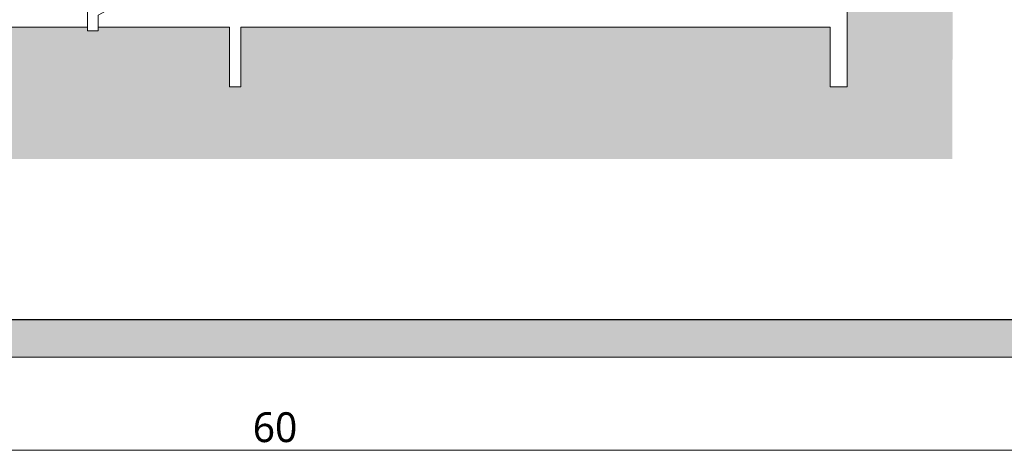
# Model space of a CAD drawing. Header units: millimetres. Extents: x 80301 to 146489, y -78581 to -28273.
# Tile 58 of 135: x 118989 to 121626, y -72467 to -71313. Entities that reach past the tile are written whole.
import ezdxf

# ---------------------------------------------------------------- set-up
doc = ezdxf.new("R2010")
doc.units = ezdxf.units.MM
doc.layers.get('0').update_dxf_attribs({"lineweight": 0})
doc.layers.add('A-opisram.ART', color=250, linetype='Continuous', lineweight=0)
doc.layers.add('ściany ist..KF', color=61, linetype='Continuous', lineweight=5)
doc.layers.add('A-pomocram.ART', color=254, linetype='Continuous', lineweight=0, plot=False)
doc.layers.add('A-wymram.ART', color=10, linetype='Continuous', lineweight=5, plot=False)
doc.layers.add('A-przekrycieram.ART', color=7, linetype='Continuous', lineweight=0, true_color=0xffffff)
doc.layers.add('szraf', color=7, linetype='Continuous', true_color=0xd9d9d9)
doc.styles.add('ARCH', font='segoeuil.ttf')
doc.dimstyles.new('RAMKA', dxfattribs={"dimscale": 20, "dimtxt": 4, "dimasz": 3, "dimexe": 5, "dimexo": 3, "dimgap": 1, "dimtad": 1, "dimdec": 1, "dimlfac": 0.01, "dimtxsty": 'ARCH', "dimblk": 'ARCHTICK', "dimcen": 0, "dimclrd": 256, "dimclre": 256, "dimclrt": 256, "dimadec": 0, "dimazin": 0, "dimtfac": 1, "dimtdec": 1, "dimtofl": 0, "dimtmove": 1, "dimatfit": 3, "dimfxl": 10, "dimfxlon": 1, "dimlwd": 0, "dimlwe": 0, "dimarcsym": 0})

# ---------------------------------------------------------------- blocks, each defined once
blk = doc.blocks.new('_ArchTick')
at = {"color": 0, "linetype": 'ByBlock', "const_width": 0.15}
blk.add_lwpolyline([(-0.5, -0.5), (0.5, 0.5)], dxfattribs=at)
blk = doc.blocks.new('*D1225')
at = {"layer": 'A-wymram.ART', "linetype": 'Continuous', "lineweight": 0, "transparency": 16777216}
for p, q in [((0, -60), (0, -350)), ((6000, -60), (6000, -350)), ((6000, -250), (0, -250))]:
    blk.add_line(p, q, dxfattribs=at)
at = {"layer": 'Defpoints', "color": 0, "transparency": 16777216}
for p in [(0, 0), (6000, 0), (0, -250)]:
    blk.add_point(p, dxfattribs=at)
at = {"layer": 'A-wymram.ART', "lineweight": 0, "transparency": 16777216, "xscale": 60, "yscale": 60, "zscale": 60, "rotation": 180}
blk.add_blockref('_ArchTick', (0, -250), dxfattribs=at)
at = {"layer": 'A-wymram.ART', "lineweight": 0, "transparency": 16777216, "xscale": 60, "yscale": 60, "zscale": 60}
blk.add_blockref('_ArchTick', (6000, -250), dxfattribs=at)
at = {"layer": 'A-wymram.ART', "transparency": 16777216, "insert": (3000, -188.6), "char_height": 80, "attachment_point": 5, "style": 'ARCH'}
blk.add_mtext('60', dxfattribs=at)
blk = doc.blocks.new('*U1557')
at = {"layer": 'A-przekrycieram.ART'}
h = blk.add_hatch(color=256, dxfattribs=at)
h.dxf.hatch_style = 1
h.paths.add_polyline_path([(0, 2970), (6000, 2970), (6000, 0), (0, 0)])
h.paths.add_polyline_path([(200, 2870), (5900, 2870), (5900, 100), (200, 100)], flags=16)
at = {"layer": 'A-opisram.ART', "lineweight": 30}
blk.add_lwpolyline([(200, 2870), (5900, 2870), (5900, 100), (200, 100)], close=True, dxfattribs=at)
at = {"layer": 'A-pomocram.ART'}
blk.add_lwpolyline([(0, 2970), (6000, 2970), (6000, 0), (0, 0)], close=True, dxfattribs=at)
at = {"layer": 'A-wymram.ART'}
dim = blk.add_linear_dim(base=(0, -250), p1=(6000, 0), p2=(0, 0), dimstyle='RAMKA', dxfattribs=at)
dim.commit()
dim.dimension.update_dxf_attribs({"geometry": '*D1225', "text_midpoint": (3000, -188.63)})

msp = doc.modelspace()

# ---------------------------------------------------------------- hatches: boundary and pattern name
at = {"layer": 'szraf', "linetype": 'ByBlock'}
h = msp.add_hatch(dxfattribs=at)
h.set_pattern_fill('ANSI38', color=9, scale=5)
h.set_pattern_definition([(45, (24226.912, -30504.432), (-11.2253202, 11.2253202), []), (135, (24226.912, -30504.432), (-33.6759605, 11.2253202), [39.6875, -23.8125])])
h.paths.add_polyline_path([(117121.14, -71292.7), (117121.14, -71686.18), (121487.2, -71686.18), (121487.94, -71292.7), (121205.31, -71292.7), (121205.31, -71492.7), (121159.76, -71492.7), (121159.76, -71332.7), (119580.76, -71332.7), (119580.76, -71492.7), (119550.76, -71492.7), (119550.76, -71332.7), (119198.76, -71332.7), (119198.76, -71342.7), (119170.76, -71342.7), (119170.76, -71332.7), (118428.76, -71332.7), (118428.76, -71492.7), (118398.76, -71492.7), (118398.76, -71332.7), (117810.76, -71332.7), (117810.76, -71492.06), (117764.76, -71492.06), (117764.76, -71292.7)])

# ---------------------------------------------------------------- linework, layer by layer
at = {"layer": 'ściany ist..KF', "linetype": 'ByBlock'}
for p, q in [((119170.76, -71332.7), (118428.76, -71332.7)), ((119170.76, -71332.7), (118786.97, -71332.7)), ((119550.76, -71332.7), (119198.76, -71332.7)), ((119580.76, -71332.7), (119580.76, -71492.7)), ((121159.76, -71332.7), (119580.76, -71332.7)), ((121159.76, -71332.7), (121159.76, -71492.7)), ((119580.76, -71492.7), (119550.76, -71492.7)), ((121205.31, -71492.7), (121159.76, -71492.7))]:
    msp.add_line(p, q, dxfattribs=at)
for points in [[(121159.76, -70287.7), (121205.31, -70287.7), (121205.31, -71492.7)], [(119170.76, -71292.7), (119170.76, -71342.7), (119198.76, -71342.7), (119198.76, -71300.39), (119373.76, -71205.16), (119550.76, -71205.16), (119550.76, -71180.7), (119344.76, -71180.7), (119344.76, -71196.7), (119315.76, -71196.7), (119315.76, -71212.7), (119286.76, -71212.7), (119286.76, -71228.7), (119257.76, -71228.7), (119257.76, -71244.7), (119228.76, -71244.7), (119228.76, -71260.7), (119199.76, -71260.7), (119199.76, -71276.7), (119170.76, -71276.7), (119170.76, -71292.7)], [(119550.76, -71492.7), (119550.76, -71332.7)]]:
    msp.add_lwpolyline(points, dxfattribs=at)

# ---------------------------------------------------------------- block references
msp.add_blockref('*U1557', (116672.82, -72216.94))

doc.saveas('drawing.dxf')
